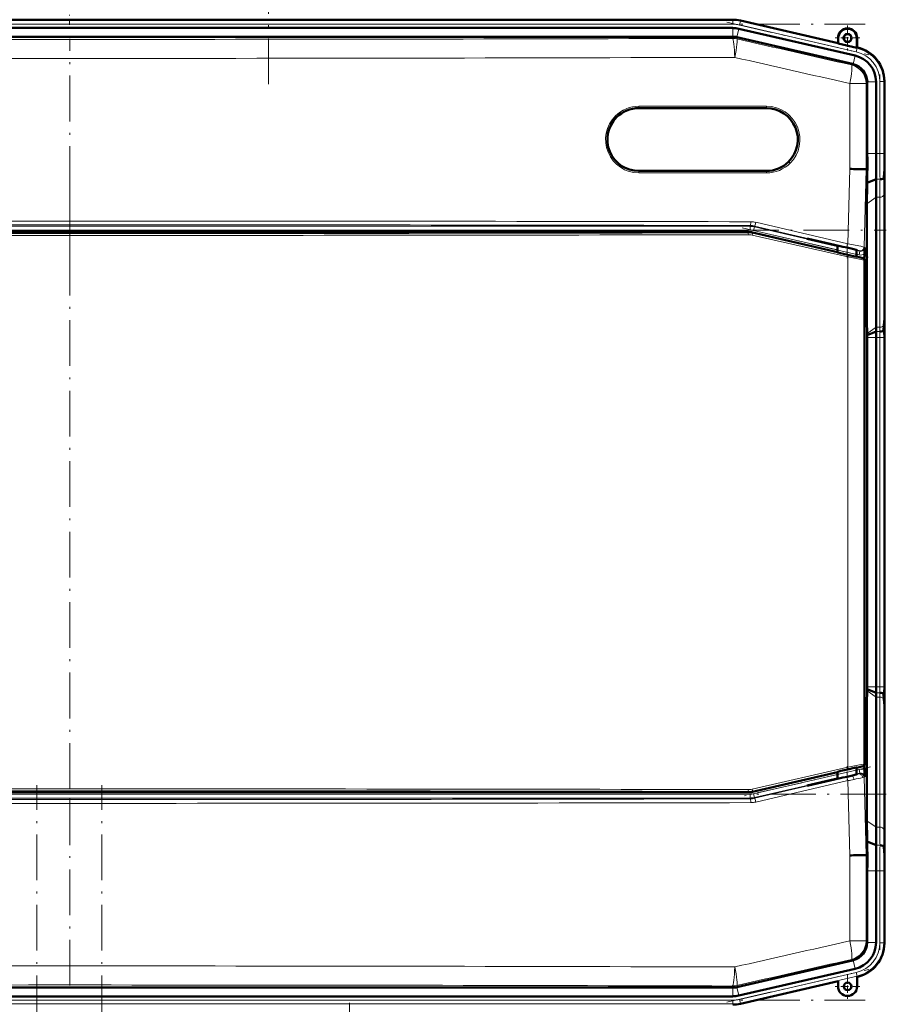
# Model space of a CAD drawing. Extents: x -1438 to 1837, y -1701 to 699.
# Tile 49 of 90: x -1016 to -788, y 182 to 441. Entities that reach past the tile are written whole.
import ezdxf

# ---------------------------------------------------------------- set-up
doc = ezdxf.new("R2010")
doc.units = 0
doc.linetypes.add('DASHDOT', pattern=[18.5, 12, -3, 0.5, -3])

msp = doc.modelspace()

# ---------------------------------------------------------------- linework, layer by layer
at = {"color": 7, "linetype": 'DASHDOT', "lineweight": 18}
for p, q in [((-950.43, 423.71), (-950.43, 626.93)), ((-1211.46, 439.47), (-793.79, 439.47)), ((-830.1, 440.02), (-792.84, 431.42)), ((-1002.63, 376.96), (-1002.63, 435.64)), ((-789.96, 426.28), (-789.96, 403.65)), ((-1002.62, 398.78), (-1002.62, 224.03)), ((-1216.98, 385.42), (-788.27, 385.42)), ((-826.12, 386.01), (-792.41, 378.23)), ((-789.96, 366.43), (-789.96, 256.37)), ((-1002.63, 187.16), (-1002.63, 245.84)), ((-792.41, 244.57), (-826.12, 236.79)), ((-1011.23, -451.18), (-1011.23, 239.72)), ((-994.23, -451.18), (-994.23, 239.72)), ((-788.27, 237.38), (-1216.99, 237.38)), ((-789.96, 219.14), (-789.96, 196.51)), ((-830.1, 182.77), (-792.84, 191.38)), ((-1211.46, 183.33), (-793.79, 183.33)), ((-929.19, -251.8), (-929.19, 182.6))]:
    msp.add_line(p, q, dxfattribs=at)
at = {"color": 7, "linetype": 'DASHDOT', "lineweight": 18, "ltscale": 0.398297}
msp.add_line((-1002.73, 455.25), (-1002.73, 439.32), dxfattribs=at)
at = {"color": 7, "lineweight": 50}
for p, q in [((-828.6, 440.65), (-1176.66, 440.65)), ((-826.52, 440.41), (-800.94, 434.51)), ((-826.51, 440.41), (-800.94, 434.51)), ((-843.59, 438.47), (-1156.39, 438.47)), ((-843.59, 438.47), (-828.6, 438.47)), ((-827.01, 438.28), (-796.43, 431.23)), ((-1176.63, 436.18), (-828.62, 436.18)), ((-828.62, 436.18), (-828.6, 436.18)), ((-797.12, 429.04), (-827.5, 436.05)), ((-800.94, 434.51), (-800.94, 435.85)), ((-800.87, 434.42), (-800.94, 434.51)), ((-800.87, 434.42), (-800.87, 435.85)), ((-800.87, 434.42), (-796.01, 433.3)), ((-796.01, 435.85), (-796.01, 433.3)), ((-795.94, 435.85), (-795.94, 433.35)), ((-796.01, 433.3), (-795.94, 433.35)), ((-795.94, 433.35), (-795.75, 433.31)), ((-793.25, 424.16), (-793.25, 424.34)), ((-793.25, 424.16), (-793.25, 405.54)), ((-790.96, 424.34), (-790.96, 405.54)), ((-788.78, 424.54), (-788.78, 405.54)), ((-788.78, 424.34), (-788.78, 405.54)), ((-853.25, 417.44), (-819.75, 417.44)), ((-819.75, 400.94), (-853.25, 400.94)), ((-793.92, 401.41), (-793.57, 401.41)), ((-793.24, 401.4), (-793.57, 401.41)), ((-788.75, 401.4), (-788.92, 399.21)), ((-790.92, 398.81), (-793.3, 397.82)), ((-788.78, 398.47), (-788.78, 364.33)), ((-788.78, 398.47), (-788.78, 364.33)), ((-790.96, 394.05), (-790.96, 359.91)), ((-793.35, 361.4), (-793.35, 392.36)), ((-824.51, 384.93), (-1180.73, 384.93)), ((-823.39, 384.8), (-801.07, 379.65)), ((-801.83, 381.47), (-809.08, 383.15)), ((-808.69, 383.15), (-809.08, 383.15)), ((-808.69, 383.15), (-801.83, 381.57)), ((-801.83, 381.57), (-800.41, 381.23)), ((-801.83, 381.47), (-801.83, 381.57)), ((-801.07, 381.3), (-801.83, 381.47)), ((-801.07, 381.39), (-801.07, 379.57)), ((-800.41, 381.23), (-799.71, 381.07)), ((-799.71, 381.07), (-799.56, 381.04)), ((-799.56, 381.04), (-798.58, 380.82)), ((-796.08, 380.21), (-796.08, 378.42)), ((-796.08, 378.5), (-795.97, 378.47)), ((-795.97, 378.47), (-795.39, 378.32)), ((-795.39, 378.32), (-794.37, 378.09)), ((-794, 379.13), (-794.04, 377.82)), ((-793.99, 377.6), (-793.99, 245.22)), ((-793.99, 361.41), (-793.35, 361.4)), ((-793.26, 358.28), (-793.35, 361.4)), ((-788.8, 361.4), (-788.97, 359.21)), ((-793.25, 357.86), (-793.26, 358.28)), ((-790.97, 358.81), (-793.25, 357.86)), ((-793.25, 357.26), (-793.25, 357.86)), ((-793.25, 265.54), (-793.25, 357.26)), ((-790.96, 357.26), (-790.96, 265.54)), ((-788.78, 357.26), (-788.78, 265.54)), ((-788.78, 357.26), (-788.78, 265.54)), ((-793.26, 264.52), (-793.35, 261.39)), ((-793.25, 264.94), (-793.26, 264.52)), ((-793.25, 265.54), (-793.25, 264.94)), ((-790.97, 263.99), (-793.25, 264.94)), ((-788.8, 261.4), (-788.97, 263.59)), ((-793.99, 261.39), (-793.35, 261.39)), ((-793.35, 261.39), (-793.35, 230.43)), ((-790.96, 228.75), (-790.96, 262.89)), ((-788.78, 224.33), (-788.78, 258.47)), ((-788.78, 224.33), (-788.78, 258.47)), ((-801.07, 243.17), (-823.39, 238.01)), ((-801.07, 243.24), (-801.07, 241.41)), ((-796.08, 242.59), (-796.08, 244.39)), ((-795.97, 244.34), (-796.08, 244.32)), ((-795.39, 244.49), (-795.97, 244.34)), ((-794.37, 244.73), (-795.39, 244.49)), ((-794, 243.67), (-794.04, 245)), ((-801.83, 241.32), (-809.08, 239.65)), ((-808.69, 239.65), (-801.83, 241.23)), ((-801.83, 241.23), (-800.41, 241.56)), ((-801.07, 241.5), (-801.83, 241.32)), ((-801.83, 241.32), (-801.83, 241.23)), ((-800.41, 241.56), (-799.71, 241.73)), ((-799.71, 241.73), (-799.56, 241.75)), ((-799.56, 241.75), (-798.58, 241.98)), ((-1180.73, 237.88), (-824.51, 237.88)), ((-808.69, 239.65), (-809.08, 239.65)), ((-790.92, 223.99), (-793.3, 224.98)), ((-793.3, 224.98), (-793.27, 223.21)), ((-793.27, 223.21), (-793.24, 221.4)), ((-788.75, 221.4), (-788.92, 223.59)), ((-793.57, 221.39), (-793.92, 221.38)), ((-793.24, 221.4), (-793.57, 221.39)), ((-793.25, 198.63), (-793.25, 217.26)), ((-790.96, 198.46), (-790.96, 217.26)), ((-788.78, 198.25), (-788.78, 217.26)), ((-788.78, 198.45), (-788.78, 217.26)), ((-793.25, 198.63), (-793.25, 198.46)), ((-797.12, 193.76), (-827.5, 186.75)), ((-827.01, 184.51), (-796.43, 191.57)), ((-795.94, 189.44), (-795.75, 189.49)), ((-795.94, 186.94), (-795.94, 189.44)), ((-1176.63, 186.62), (-828.62, 186.62)), ((-828.62, 186.62), (-828.6, 186.62)), ((-826.52, 182.39), (-800.94, 188.29)), ((-800.94, 188.29), (-800.94, 186.94)), ((-843.59, 184.33), (-1156.39, 184.33)), ((-843.59, 184.33), (-828.6, 184.33))]:
    msp.add_line(p, q, dxfattribs=at)
at = {"color": 7, "lineweight": 18}
for p, q in [((-1176.66, 440.46), (-828.6, 440.46)), ((-1176.66, 439.47), (-828.6, 439.47)), ((-828.6, 440.46), (-828.6, 440.65)), ((-828.6, 440.46), (-828.6, 439.47)), ((-826.56, 440.23), (-826.78, 439.26)), ((-826.56, 440.23), (-826.51, 440.41)), ((-826.56, 440.23), (-795.93, 433.16)), ((-828.6, 436.18), (-828.6, 438.47)), ((-827.52, 436.05), (-827.01, 438.28)), ((-826.78, 439.26), (-796.16, 432.19)), ((-828.67, 435.75), (-828.62, 436.18)), ((-827.5, 436.05), (-827.54, 435.62)), ((-800.87, 435.85), (-800.94, 435.85)), ((-796.01, 435.85), (-795.94, 435.85)), ((-795.93, 433.16), (-796.16, 432.19)), ((-795.93, 433.16), (-795.75, 433.31)), ((-797.44, 428.78), (-797.12, 429.04)), ((-796.95, 428.99), (-796.43, 431.23)), ((-797.87, 401.47), (-797.87, 423.91)), ((-793.57, 423.91), (-797.87, 423.91)), ((-793.25, 424.16), (-793.57, 423.91)), ((-793.57, 423.91), (-793.57, 401.41)), ((-793.25, 424.34), (-790.96, 424.34)), ((-789.96, 424.4), (-789.96, 405.54)), ((-789.96, 424.4), (-788.96, 424.4)), ((-788.78, 424.54), (-788.96, 424.4)), ((-788.96, 424.4), (-788.96, 405.54)), ((-819.69, 417.94), (-853.2, 417.94)), ((-793.25, 405.54), (-790.96, 405.54)), ((-790.96, 405.54), (-789.96, 405.54)), ((-788.96, 405.54), (-789.96, 405.54)), ((-788.96, 405.54), (-788.78, 405.54)), ((-798.39, 381.85), (-797.87, 401.47)), ((-793.57, 401.41), (-794.11, 380.97)), ((-853.2, 400.44), (-819.69, 400.44)), ((-789.92, 398.81), (-790.92, 398.81)), ((-790.96, 394.05), (-793.35, 392.36)), ((-789.96, 394.05), (-790.96, 394.05)), ((-789.96, 394.05), (-789.96, 359.91)), ((-788.96, 394.73), (-788.96, 360.59)), ((-1181.26, 386.42), (-823.99, 386.42)), ((-823.99, 385.42), (-1181.26, 385.42)), ((-823.99, 386.42), (-823.97, 386.63)), ((-823.99, 385.42), (-823.99, 386.42)), ((-823.09, 385.31), (-822.87, 386.29)), ((-801.07, 380.23), (-823.09, 385.31)), ((-822.85, 386.5), (-822.87, 386.29)), ((-822.87, 386.29), (-801.07, 381.25)), ((-798.75, 380.88), (-822.85, 386.5)), ((-822.5, 387.47), (-798.39, 381.85)), ((-824.54, 384.72), (-824.51, 384.93)), ((-798.34, 378.37), (-823.46, 384.11)), ((-823.39, 384.8), (-823.41, 384.6)), ((-823.41, 384.6), (-798.3, 378.86)), ((-796.08, 380.1), (-795.21, 379.9)), ((-795.43, 378.93), (-795.21, 379.9)), ((-795.21, 379.9), (-795.33, 380.02)), ((-794.11, 380.97), (-793.98, 380.85)), ((-798.34, 244.44), (-798.34, 378.37)), ((-795.43, 378.93), (-796.08, 379.08)), ((-794.43, 378.04), (-794.37, 378.09)), ((-793.99, 377.6), (-794.04, 377.55)), ((-794.04, 377.55), (-794.04, 245.26)), ((-790.96, 359.91), (-793.26, 358.28)), ((-789.96, 359.91), (-790.96, 359.91)), ((-788.8, 361.4), (-788.75, 361.4)), ((-790.96, 357.26), (-793.25, 357.26)), ((-789.97, 358.81), (-790.97, 358.81)), ((-789.96, 357.26), (-790.96, 357.26)), ((-789.96, 357.26), (-788.96, 357.26)), ((-789.96, 357.26), (-789.96, 265.54)), ((-788.78, 357.26), (-788.96, 357.26)), ((-788.96, 357.26), (-788.96, 265.54)), ((-790.96, 262.89), (-793.26, 264.52)), ((-790.96, 265.54), (-793.25, 265.54)), ((-789.97, 263.99), (-790.97, 263.99)), ((-789.96, 265.54), (-790.96, 265.54)), ((-789.96, 265.54), (-788.96, 265.54)), ((-788.78, 265.54), (-788.96, 265.54)), ((-789.96, 262.89), (-790.96, 262.89)), ((-789.96, 228.75), (-789.96, 262.89)), ((-788.96, 228.06), (-788.96, 262.21)), ((-788.75, 261.4), (-788.8, 261.4)), ((-823.46, 238.71), (-798.34, 244.44)), ((-798.3, 243.96), (-823.41, 238.22)), ((-796.08, 243.72), (-795.43, 243.87)), ((-795.43, 243.87), (-795.21, 242.9)), ((-794.37, 244.73), (-794.43, 244.77)), ((-794.04, 245.26), (-793.99, 245.22)), ((-823.09, 237.48), (-801.07, 242.57)), ((-801.07, 241.54), (-822.87, 236.51)), ((-822.85, 236.3), (-798.75, 241.92)), ((-798.39, 240.95), (-822.5, 235.33)), ((-797.87, 221.33), (-798.39, 240.95)), ((-795.21, 242.9), (-796.08, 242.69)), ((-795.33, 242.78), (-795.21, 242.9)), ((-793.98, 241.95), (-794.11, 241.83)), ((-794.11, 241.83), (-793.57, 221.39)), ((-824.51, 237.88), (-824.54, 238.09)), ((-823.39, 238.01), (-823.41, 238.22)), ((-1181.26, 237.38), (-823.99, 237.38)), ((-823.99, 236.38), (-1181.26, 236.38)), ((-823.99, 237.38), (-823.99, 236.38)), ((-823.99, 236.38), (-823.97, 236.17)), ((-823.09, 237.48), (-822.87, 236.51)), ((-822.85, 236.3), (-822.87, 236.51)), ((-790.96, 228.75), (-793.35, 230.43)), ((-789.96, 228.75), (-790.96, 228.75)), ((-789.92, 223.99), (-790.92, 223.99)), ((-797.87, 198.89), (-797.87, 221.33)), ((-793.57, 221.39), (-793.57, 198.89)), ((-793.25, 217.26), (-790.96, 217.26)), ((-790.96, 217.26), (-789.96, 217.26)), ((-788.96, 217.26), (-789.96, 217.26)), ((-789.96, 198.4), (-789.96, 217.26)), ((-788.96, 217.26), (-788.78, 217.26)), ((-788.96, 198.4), (-788.96, 217.26)), ((-797.87, 198.89), (-793.57, 198.89)), ((-793.25, 198.63), (-793.57, 198.89)), ((-793.25, 198.46), (-790.96, 198.46)), ((-788.96, 198.4), (-789.96, 198.4)), ((-788.96, 198.4), (-788.78, 198.25)), ((-797.44, 194.02), (-797.12, 193.76)), ((-796.95, 193.81), (-796.43, 191.57)), ((-826.78, 183.54), (-796.16, 190.61)), ((-826.56, 182.57), (-795.93, 189.64)), ((-796.16, 190.61), (-795.93, 189.64)), ((-795.75, 189.49), (-795.93, 189.64)), ((-828.67, 187.05), (-828.62, 186.62)), ((-828.6, 186.62), (-828.6, 184.33)), ((-827.5, 186.75), (-827.54, 187.17)), ((-827.52, 186.75), (-827.01, 184.51)), ((-826.56, 182.57), (-826.78, 183.54)), ((-1176.66, 183.33), (-828.6, 183.33)), ((-1176.66, 182.33), (-828.6, 182.33)), ((-828.6, 182.33), (-828.6, 183.33)), ((-828.6, 182.33), (-828.6, 182.15)), ((-826.56, 182.57), (-826.51, 182.39))]:
    msp.add_line(p, q, dxfattribs=at)
at = {"color": 7, "linetype": 'DASHDOT', "lineweight": 18, "ltscale": 0.1625}
for p, q in [((-798.44, 439.1), (-798.44, 432.6)), ((-795.19, 435.85), (-801.69, 435.85)), ((-798.44, 190.19), (-798.44, 183.69)), ((-795.19, 186.94), (-801.69, 186.94))]:
    msp.add_line(p, q, dxfattribs=at)
at = {"color": 7, "linetype": 'DASHDOT', "lineweight": 18, "ltscale": 0.019627}
msp.add_line((-798.58, 380.88), (-798.58, 380.1), dxfattribs=at)
at = {"color": 7, "linetype": 'DASHDOT', "lineweight": 18, "ltscale": 0.08985}
msp.add_line((-798.57, 381.69), (-798.57, 378.09), dxfattribs=at)
at = {"color": 7, "linetype": 'DASHDOT', "lineweight": 18, "ltscale": 0.089713}
msp.add_line((-798.57, 244.7), (-798.57, 241.11), dxfattribs=at)
at = {"color": 7, "linetype": 'DASHDOT', "lineweight": 18, "ltscale": 0.019614}
msp.add_line((-798.58, 241.92), (-798.58, 242.7), dxfattribs=at)
at = {"color": 7, "lineweight": 18}
for points in [[(-795.33, 380.02), (-795.34, 380.02), (-795.35, 380.03), (-795.47, 380.07), (-797.15, 380.5), (-798.75, 380.88)], [(-798.39, 381.85), (-794.95, 381.17), (-794.16, 380.99), (-794.12, 380.97), (-794.11, 380.97)], [(-794.04, 377.55), (-794.04, 377.55), (-794.06, 377.55), (-794.15, 377.56), (-794.91, 377.69), (-798.34, 378.37)], [(-798.3, 378.86), (-796, 378.35), (-794.62, 378.06), (-794.45, 378.04), (-794.43, 378.04), (-794.43, 378.04), (-794.43, 378.04)], [(-798.34, 244.44), (-794.84, 245.14), (-794.17, 245.25), (-794.07, 245.26), (-794.05, 245.26), (-794.04, 245.26), (-794.04, 245.26)], [(-794.43, 244.77), (-794.43, 244.77), (-794.44, 244.77), (-794.52, 244.77), (-795.17, 244.64), (-798.3, 243.96)], [(-795.61, 242.69), (-795.37, 242.76), (-795.34, 242.78), (-795.33, 242.78)], [(-794.11, 241.83), (-794.12, 241.83), (-794.16, 241.81), (-794.46, 241.74)]]:
    msp.add_lwpolyline(points, dxfattribs=at)
at = {"color": 7, "lineweight": 50}
for points in [[(-798.58, 380.82), (-797.12, 380.47), (-796.16, 380.23), (-795.99, 380.18), (-795.97, 380.17), (-795.97, 380.17)], [(-795.97, 380.17), (-795.97, 380.17), (-795.98, 380.17), (-795.98, 380.17), (-796.08, 380.18)], [(-801.07, 379.57), (-801.06, 379.57), (-801.06, 379.57), (-801.03, 379.56), (-800.67, 379.45), (-797.66, 378.74), (-796.12, 378.42), (-796.08, 378.42), (-796.08, 378.42), (-796.08, 378.42)], [(-798.02, 243.99), (-800.17, 243.48), (-800.97, 243.28), (-801.06, 243.25), (-801.06, 243.24), (-801.07, 243.24)], [(-796.08, 244.39), (-796.08, 244.4), (-796.08, 244.4), (-796.09, 244.4), (-796.19, 244.38), (-797.04, 244.21), (-798.02, 243.99)], [(-798.58, 241.98), (-797.12, 242.33), (-796.16, 242.57), (-795.99, 242.62), (-795.97, 242.63), (-795.97, 242.63)], [(-795.97, 242.63), (-795.97, 242.63), (-795.98, 242.63), (-795.98, 242.63), (-796.08, 242.62)]]:
    msp.add_lwpolyline(points, dxfattribs=at)
for centre, radius in [((-798.44, 435.85), 1.07), ((-798.44, 435.85), 1), ((-798.44, 186.94), 1)]:
    msp.add_circle(centre, radius, dxfattribs=at)
for centre, radius, start, end in [((-828.6, 431.4), 9.25, 77.0008, 89.9996), ((-828.6, 431.4), 9.25, 77.0007, 89.9996), ((-828.6, 431.4), 7.06, 77.0006, 89.9996), ((-798.44, 435.85), 2.5, 0, 180), ((-798.44, 435.85), 2.43, 360, 180), ((-798.02, 424.34), 9.25, 359.9943, 77.0057), ((-797.77, 424.55), 8.99, 359.9916, 77.0084), ((-798.25, 424.16), 5.01, 2.1031, 74.9072), ((-798.02, 424.34), 7.06, 359.9966, 77.0032), ((-853.25, 409.19), 8.25, 90, 134.9612), ((-819.75, 409.19), 8.25, 314.9294, 90), ((-853.25, 409.19), 8.25, 134.9699, 270), ((-819.75, 409.19), 8.25, 270, 314.9153), ((-100.76, 405.52), 692.49, 179.99805, 180.34055), ((-220.72, 405.4), 570.24, 179.9861, 180.6624), ((-441.19, 405.45), 347.59, 179.9856, 180.6685), ((-813.37, -805.33), 1206.9, 89.07649, 89.26402), ((-182.47, 388.56), 610.9, 178.79561, 179.13148), ((-581.55, 398.22), 207.22, 179.1215, 179.9313), ((-451.18, 393.65), 339.78, 179.1293, 179.9319), ((-401.89, 391.9), 391.46, 179.1331, 179.9319), ((-854.5, 380.66), 60.52, 358.5511, 0.1764), ((-794.49, 377.6), 0.5, 359.998, 77.002), ((-1001.19, 364.57), 212.42, 359.1437, 359.9337), ((-581.41, 364.58), 207.36, 180.0695, 180.8788), ((-870.78, 360), 79.82, 359.1476, 359.9359), ((-1146.49, 357.34), 357.71, 359.9872, 0.6507), ((-441.7, 357.35), 347.08, 179.3309, 180.0147), ((-925.75, 357.29), 134.79, 359.9876, 0.6479), ((-925.75, 265.51), 134.79, 359.3521, 0.0124), ((-870.78, 262.8), 79.82, 0.0641, 0.8524), ((-1146.49, 265.46), 357.71, 359.3493, 0.0128), ((-441.7, 265.45), 347.08, 179.9853, 180.6691), ((-1001.19, 258.22), 212.42, 0.0663, 0.8563), ((-581.41, 258.22), 207.36, 179.1212, 179.9305), ((-794.49, 245.22), 0.5, 282.998, 0.002), ((-854.5, 242.14), 60.52, 359.8196, 1.4448), ((-401.89, 230.9), 391.46, 180.0681, 180.8669), ((-451.18, 229.15), 339.78, 180.0681, 180.8707), ((-220.72, 217.4), 570.24, 179.3376, 180.0139), ((-581.55, 224.58), 207.22, 180.0687, 180.8785), ((-813.36, 1427), 1205.77, 270.73585, 270.92354), ((-100.76, 217.28), 692.49, 179.65945, 180.00195), ((-441.19, 217.34), 347.59, 179.3315, 180.0144), ((-798.25, 198.64), 5, 285.1029, 357.9073), ((-798.02, 198.45), 7.06, 282.9968, 0.0034), ((-797.77, 198.25), 8.99, 282.9916, 0.0084), ((-798.44, 186.94), 2.5, 180, 360), ((-828.6, 191.4), 7.06, 270.0004, 282.9994), ((-828.6, 191.4), 9.25, 270.0004, 282.9992), ((-828.6, 191.4), 9.25, 270.0004, 282.9993)]:
    msp.add_arc(centre, radius, start, end, dxfattribs=at)
at = {"color": 7, "lineweight": 18}
for centre, radius, start, end in [((-828.6, 431.4), 9.06, 77.0008, 89.9996), ((-828.6, 431.4), 8.06, 77.0006, 89.9996), ((-1002.63, 56084.79), 55649.31, 269.820896, 270.179106), ((11868.51, 56206.28), 57197.52, 257.175313, 257.206234), ((-797.95, 424.4), 7.99, 359.9916, 77.0084), ((-797.95, 424.4), 8.99, 359.9997, 77.0003), ((-1002.63, 56460.05), 56029.56, 269.821504, 270.178498), ((11907.04, 56564.35), 57560.09, 257.2175922, 257.2484236), ((-853.2, 409.19), 8.75, 89.9957, 134.9539), ((-819.69, 409.19), 8.75, 314.9196, 90.0213), ((-853.21, 409.19), 8.75, 134.9606, 270.0213), ((-220.85, 405.4), 569.11, 179.986, 180.6637), ((-254.98, 405.41), 533.98, 179.9859, 180.6653), ((-819.69, 409.19), 8.75, 269.9957, 314.9129), ((-450.82, 393.65), 339.14, 179.1277, 179.9318), ((-470.71, 394.35), 318.25, 179.1257, 179.9316), ((-1002.63, -83424.76), 83812.57, 89.8777831, 90.1222151), ((-823.86, 381.63), 5.99, 76.8712, 89.8909), ((-1002.63, -83311.22), 83698.04, 89.8777011, 90.122297), ((-823.99, 381.41), 5, 77.0066, 89.9934), ((-823.99, 381.41), 4, 77.0047, 89.9953), ((-823.98, 381.63), 5, 76.8528, 89.8509), ((-1002.62, 84169.98), 83785.95, 269.8781811, 270.1218207), ((-1002.62, 84113.08), 83728.55, 269.8781333, 270.1218617), ((-824.53, 379.72), 5, 77.1098, 90.1116), ((-824.47, 379.73), 4.49, 77.1108, 90.1395), ((-794.98, 380.87), 0.999, 256.9181, 358.54), ((-794.98, 380.88), 2, 256.9951, 299.3366), ((-794.54, 377.55), 0.5, 0.0159, 76.9841), ((-870.4, 360), 80.44, 359.1546, 359.9369), ((-890.23, 360.7), 101.27, 359.1557, 359.937), ((-960.43, 357.29), 171.47, 359.9884, 0.6411), ((-926.13, 357.28), 136.17, 359.9884, 0.642), ((-926.13, 265.51), 136.17, 359.358, 0.0116), ((-870.4, 262.8), 80.44, 0.0631, 0.8454), ((-960.43, 265.51), 171.47, 359.3589, 0.0116), ((-890.23, 262.1), 101.27, 0.063, 0.8443), ((-794.98, 241.92), 2, 60.6635, 103.005), ((-794.98, 241.92), 0.999, 1.46, 103.0819), ((-794.54, 245.26), 0.5, 283.0159, 359.9841), ((-844.85, 439.6), 202.98, 283.1255, 283.506), ((-855.32, 537.8), 302.27, 280.857, 281.1749), ((-824.41, 354.75), 115.71, 283.48, 284.0366), ((-815.59, 338.54), 99.08, 280.9623, 282.3111), ((-804.78, 276.52), 35.05, 283.9245, 285.1673), ((-1002.62, -83547.17), 83785.95, 89.8781793, 90.1218189), ((-1002.62, -83490.27), 83728.55, 89.8781383, 90.1218667), ((-824.53, 243.09), 5, 269.8884, 282.8902), ((-824.47, 243.08), 4.49, 269.8605, 282.8892), ((-1002.63, 84047.55), 83812.57, 269.8777849, 270.1222169), ((-1002.63, 83934.02), 83698.04, 269.877703, 270.1222989), ((-823.99, 241.38), 4, 270.0047, 282.9953), ((-823.98, 241.17), 5, 270.1491, 283.1472), ((-823.86, 241.16), 5.99, 270.1091, 283.1288), ((-450.82, 229.15), 339.14, 180.0682, 180.8723), ((-470.71, 228.44), 318.25, 180.0684, 180.8743), ((-220.85, 217.4), 569.11, 179.3363, 180.014), ((-254.98, 217.39), 533.98, 179.3347, 180.0141), ((11907.04, -55941.55), 57560.09, 102.7515764, 102.7824078), ((-797.95, 198.4), 7.99, 282.9916, 0.0084), ((-797.95, 198.4), 8.99, 282.9997, 0.0003), ((11868.51, -55583.48), 57197.52, 102.793766, 102.824687), ((-1002.63, -55837.25), 56029.56, 89.821502, 90.178496), ((-1002.63, -55462), 55649.31, 89.820894, 90.179104), ((-828.6, 191.4), 8.06, 270.0004, 282.9994), ((-828.6, 191.4), 9.06, 270.0004, 282.9992)]:
    msp.add_arc(centre, radius, start, end, dxfattribs=at)
for centre, major_axis, ratio, start_param, end_param in [((-828.67, 430.75), (4.97, -0.57), 0.999653, 1.457389, 1.684204), ((-828.67, 430.75), (0.02, -5), 0.119003, 1.570423, 3.115225), ((-828.67, 430.75), (-1.11, -4.88), 0.116076, 1.597214, 3.115235), ((-798.57, 423.91), (-1.11, -4.88), 0.136195, 1.601714, 3.115166), ((-798.57, 423.91), (3.11, -3.91), 0.999441, 0.899117, 2.242476), ((-853.25, 417.94), (0, -0.5), 0.101872, 0, 1.570796), ((-819.75, 417.94), (0, 0.5), 0.124719, 3.141593, 4.712389), ((-859.44, 415.38), (0.353, -0.354), 0.069254, 0.000014, 1.501741), ((-813.57, 403), (0.353, -0.354), 0.091666, 1.479613, 3.141593), ((-853.25, 400.44), (0, 0.5), 0.101872, 4.712389, 6.283185), ((-819.75, 400.44), (0, -0.5), 0.124719, 1.570796, 3.141593), ((-789.96, 394.76), (-1, 0), 0.707107, 1.570796, 3.106686), ((-823.97, 387.63), (0, -1), 0.121885, 0.017584, 1.571058), ((-822.62, 387.47), (-0.227, -0.974), 0.119647, 0.01758, 1.598677), ((-824.54, 384.22), (0.001, -0.5), 0.121453, 1.570537, 3.124009), ((-823.53, 384.11), (-0.111, -0.487), 0.119115, 1.598027, 3.124014), ((-798.53, 381.85), (-0.227, -0.974), 0.135666, 0.017616, 1.602449), ((-795.11, 380.99), (0.682, 0.732), 0.99939, 3.664878, 5.435811), ((-798.41, 378.37), (-0.111, -0.487), 0.135841, 1.601805, 3.123976), ((-789.96, 360.62), (-1, 0), 0.707107, 1.570796, 3.106686), ((-789.96, 262.18), (-1, 0), 0.707107, 3.176499, 4.712389), ((-798.41, 244.44), (0.111, -0.487), 0.135841, 0.017617, 1.539787), ((-798.53, 240.95), (0.227, -0.974), 0.135666, 1.539144, 3.123976), ((-797.22, 241.26), (0.234, -0.972), 0.460439, 1.469807, 3.121928), ((-795.39, 241.72), (0.266, -0.964), 0.924796, 1.34401, 3.095701), ((-795.11, 241.81), (-0.682, 0.732), 0.99939, 3.988967, 5.7599), ((-824.54, 238.59), (-0.001, -0.5), 0.121453, 0.017583, 1.571056), ((-823.53, 238.71), (0.111, -0.487), 0.119115, 0.017578, 1.543566), ((-823.99, 241.38), (4.97, 0.57), 0.999846, 4.59896, 4.825818), ((-823.97, 235.17), (0, -1), 0.121885, 1.570535, 3.124008), ((-822.62, 235.33), (0.227, -0.974), 0.119647, 1.542916, 3.124013), ((-789.96, 228.04), (-1, 0), 0.707107, 3.176499, 4.712389), ((-798.57, 198.89), (1.11, -4.88), 0.136195, 0.026426, 1.539879), ((-798.57, 198.89), (-3.11, -3.91), 0.999441, 0.899117, 2.242476), ((-828.67, 192.05), (-0.02, -5), 0.119003, 0.026367, 1.57117), ((-828.67, 192.05), (1.11, -4.88), 0.116076, 0.026358, 1.544378), ((-828.67, 192.05), (-4.97, -0.57), 0.999653, 1.457389, 1.684204)]:
    msp.add_ellipse(centre, major_axis=major_axis, ratio=ratio, start_param=start_param, end_param=end_param, dxfattribs=at)
at = {"color": 7, "lineweight": 50}
for centre, major_axis, ratio, start_param, end_param in [((-828.62, 431.18), (4.97, -0.57), 0.999653, 1.457389, 1.679108), ((-798.25, 424.16), (-3.11, 3.91), 0.999441, 5.34848, 5.384068), ((-789.92, 399.22), (1, 0), 0.414186, 4.715241, 6.251123), ((-824.51, 379.93), (4.97, -0.57), 0.999846, 1.457367, 1.684225), ((-789.97, 359.23), (1, 0), 0.414343, 4.715179, 6.251104), ((-789.97, 263.57), (1, 0), 0.414215, 0.032067, 1.567956), ((-824.51, 242.88), (4.97, 0.57), 0.999846, 4.59896, 4.825818), ((-789.92, 223.57), (1, 0), 0.414215, 0.032067, 1.567956), ((-798.25, 198.63), (-3.11, -3.91), 0.999441, 0.899117, 0.934706), ((-828.62, 191.62), (4.97, 0.57), 0.999653, 4.604077, 4.825796)]:
    msp.add_ellipse(centre, major_axis=major_axis, ratio=ratio, start_param=start_param, end_param=end_param, dxfattribs=at)

doc.saveas('drawing.dxf')
